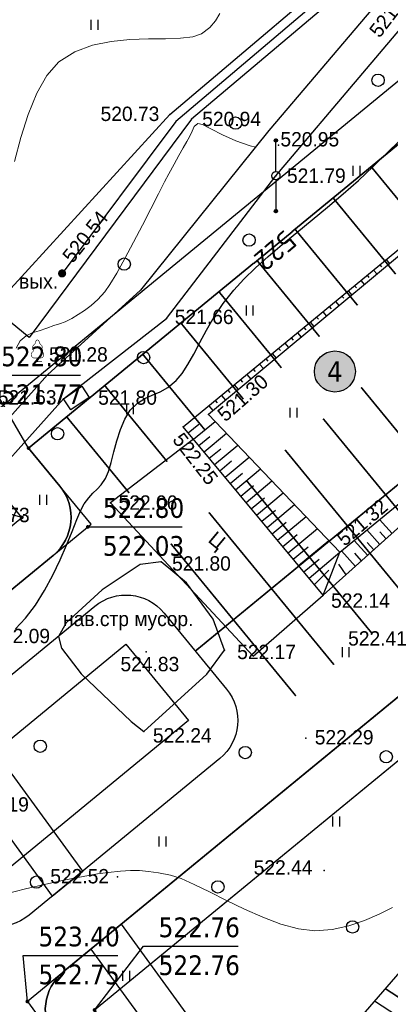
# Model space of a CAD drawing. Header units: millimetres. Extents: x 767170 to 66149698, y -983507 to 2493658.
# Tile 241 of 256: x 3332148 to 3354720, y -714908 to -654943. Entities that reach past the tile are written whole.
import ezdxf
from ezdxf.enums import TextEntityAlignment as Align

# ---------------------------------------------------------------- set-up
doc = ezdxf.new("R2010")
doc.units = ezdxf.units.MM
for name, pattern in [('Д_ТРОТ_ТРУБА', [3, 1.5, -1.5]), ('ДОРОГИ_СТРОЯЩ', [9, 8, -1]), ('Контура низ откосов  Штриховая 0.1-0.5 - - - - - - -', [0.6, 0.1, -0.5])]:
    doc.linetypes.add(name, pattern=pattern)
for name, color, linetype in [('(004) Точки рельефа', 7, 'Continuous'), ('(014) Водопровод', 5, 'ИК_Водопровод -------в--------'), ('(022) Возд. Линии', 7, 'Continuous'), ('(025) Дорога', 7, 'Continuous'), ('(031) Горизонтали', 42, 'Continuous'), ('(035) Откосы', 7, 'Continuous'), ('(036) Растительность', 7, 'Continuous'), ('(038) Деревья', 7, 'Continuous'), ('(039) Земля', 7, 'Continuous'), ('C-TOPO-MAJR', 9, 'Continuous'), ('R_Loyiha_SRF-BND', 7, 'Continuous'), ('V-NODE-TEXT', 11, 'Continuous'), ('V_Loyiha_OPOR-PNT', 7, 'Continuous')]:
    doc.layers.add(name, color=color, linetype=linetype)
doc.layers.add('(032) Горизонтали утолщенные', color=32, linetype='Continuous', lineweight=30)
doc.layers.add('ВВГ 3х2.5', color=5, linetype='Continuous', lineweight=40)
doc.styles.add('BM-431', font='txt')
doc.styles.add('D-431', font='txt')
doc.styles.get("Standard").update_dxf_attribs({"font": 'isocpeui.ttf'})
doc.styles.add('Tahoma', font='tahoma.ttf')
doc.styles.add('СПДС', font='isocpeur.ttf')
doc.linetypes.add('GAZ_VOZDUSH', pattern='A,1,-2,["~",Standard,S=3,R=0,X=-1.5,Y=-1.5],-1,10', length=14)
doc.linetypes.add('ИК_Водопровод -------в--------', pattern='A,9,-0.6,["В",Standard,S=1.2,R=0,X=0,Y=-0.6],-1.2', length=10.8)
doc.linetypes.add('ОТКОСЫ_НЕУКР', pattern='A,0.5,["|",Standard,S=1.2,R=0,X=0,Y=-1.2],1,["|",Standard,S=0.5,R=0,X=0,Y=-0.5],0.5', length=2)
doc.linetypes.add('ОТКОСЫ_НЕУКР1', pattern='A,0.5,["|",Standard,S=-1.2,R=0,X=0,Y=1.2],1,["|",Standard,S=-0.5,R=0,X=0,Y=0.5],0.5', length=2)
doc.linetypes.add('ПОДПОРНАЯ СТЕНКА', pattern='A,2,["V",Standard,S=1.2,R=0,X=0,Y=-1.2],0.2,["V",Standard,S=0.8,R=0,X=0,Y=-0.8],0.25,["V",Standard,S=0.3,R=0,X=0,Y=-0.3],0.25', length=2.7)

# ---------------------------------------------------------------- blocks, each defined once
blk = doc.blocks.new('d')
at = {"layer": '(038) Деревья'}
blk.add_ellipse((0, 0), major_axis=(0.265, 0.265), ratio=1, start_param=5.497787, end_param=11.780972, dxfattribs=at)
blk = doc.blocks.new('I04010')
for p, q in [((-0.412273, 0.007146), (-0.412273, 1.207146)), ((0.387727, 1.207146), (0.387727, 0.007146))]:
    blk.add_line(p, q)
blk = doc.blocks.new('sv-flat-2-flat-1')
at = {"layer": '(022) Возд. Линии'}
blk.add_circle((0, 0), 0.25, dxfattribs=at)
blk = doc.blocks.new('s3-flat-14-flat-1')
at = {"layer": '(022) Возд. Линии'}
h = blk.add_hatch(dxfattribs=at)
h.set_pattern_fill('ACET-2D-ACET-2D-ANSI31', color=256, scale=0.010003, angle=270, style=0)
h.set_pattern_definition([(315, (-32238.338, -79642.949635), (0.022457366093, 0.022457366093), [])])
edge = h.paths.add_edge_path()
edge.add_arc((0, -1.901), 0.1, 0, 360)
blk.add_lwpolyline([(0, 0), (0, -2.001)], dxfattribs=at)
blk.add_circle((0, -1.901), 0.1, dxfattribs=at)
blk = doc.blocks.new('s4-flat-14-flat-1')
at = {"layer": '(022) Возд. Линии'}
h = blk.add_hatch(dxfattribs=at)
h.set_pattern_fill('ACET-2D-ACET-2D-ANSI31', color=256, scale=0.010003, angle=90, style=0)
h.set_pattern_definition([(135, (-32238.338, -79643.448437), (-0.022457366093, -0.022457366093), [])])
edge = h.paths.add_edge_path()
edge.add_arc((0, 1.901), 0.1, 0, 360)
blk.add_lwpolyline([(0, 0), (0, 2.001)], dxfattribs=at)
blk.add_circle((0, 1.901), 0.1, dxfattribs=at)
blk = doc.blocks.new('367-flat-1-flat-1')
at = {"layer": '(022) Возд. Линии', "color": 7}
blk.add_point((0, 0), dxfattribs=at)
at = {"layer": '(022) Возд. Линии'}
for name, p in [('s4-flat-14-flat-1', (0, 0.25)), ('sv-flat-2-flat-1', (0, 0)), ('s3-flat-14-flat-1', (0, -0.248))]:
    blk.add_blockref(name, p, dxfattribs=at)
blk = doc.blocks.new('*U415')
at = {"layer": '(022) Возд. Линии'}
blk.add_blockref('367-flat-1-flat-1', (32238.338, 79643.198), dxfattribs=at)
at = {"layer": 'V-NODE-TEXT', "color": 7, "insert": (32239.013, 79643.198), "char_height": 0.875, "attachment_point": 4, "style": 'D-431'}
blk.add_mtext('521.79', dxfattribs=at)
blk = doc.blocks.new('karagach-flat-63')
at = {"layer": '(038) Деревья', "const_width": 0.0375}
for points in [[(0, 1.312, 0.246034), (-0.117, 1.159, 0.489079)], [(0, 1.312, -0.246034), (0.117, 1.159, -0.489079)], [(-0.315, 0.559, 0.383603), (-0.255, 0.753, 0.352912)], [(-0.208, 1.009, 0.430853), (-0.255, 0.753, 0.548276)], [(-0.208, 1.009, 0.181567), (-0.117, 1.159, 0.303004)], [(0.208, 1.009, -0.181567), (0.117, 1.159, -0.303004)], [(0.208, 1.009, -0.430853), (0.255, 0.753, -0.548276)], [(0.315, 0.559, -0.383603), (0.255, 0.753, -0.352912)], [(-0.315, 0.559, 0.626949), (-0.218, 0.206, 0.702465)], [(0.315, 0.559, -0.626949), (0.218, 0.206, -0.702465)]]:
    blk.add_lwpolyline(points, format="xyb", dxfattribs=at)
for points in [[(0, 0.206), (-0.218, 0.206)], [(0, 0), (0, 0.206)], [(0, 0.206), (0.218, 0.206)], [(0, 0), (0.281, 0)]]:
    blk.add_lwpolyline(points, dxfattribs=at)
at = {"layer": '(038) Деревья'}
blk.add_lwpolyline([(0, 0), (0, 0.206)], dxfattribs=at)
blk = doc.blocks.new('Topo Xos')
at = {"layer": '(014) Водопровод', "linetype": 'ByBlock', "transparency": 16777216}
h = blk.add_hatch(color=0, dxfattribs=at)
edge = h.paths.add_edge_path()
edge.add_arc((-18.024, -98.781), 0.25, 0, 360)
at = {"layer": '(004) Точки рельефа', "color": 7, "linetype": 'ByBlock', "lineweight": -2, "transparency": 16777216}
for p in [(-11.468, -89.096), (-10.137, -89.384), (-4.852, -90.967), (-18.024, -98.781), (-11.657, -101.521), (-19.524, -104.136), (-17.942, -106.412), (-16.369, -106.336), (-9.116, -107.369), (-10.642, -108.134), (-15.082, -112.749), (-1.1, -115.755), (-11.993, -116.342), (-2.114, -118.387), (-18.237, -120.888), (-8.136, -121.722), (-12.9, -121.834), (-13.055, -126.674), (-3.183, -127.086), (-2.069, -135.147), (-14.644, -135.536)]:
    blk.add_point(p, dxfattribs=at)
at = {"layer": '(014) Водопровод', "linetype": 'GAZ_VOZDUSH', "ltscale": 600, "transparency": 16777216, "flags": 128}
blk.add_lwpolyline([(27.982, -57.381), (28.126, -57.584), (21.022, -63.12), (6.189, -74.874), (-11.093, -89.521), (-18.024, -98.781)], dxfattribs=at)
at = {"layer": '(025) Дорога', "linetype": 'Д_ТРОТ_ТРУБА', "ltscale": 600, "transparency": 16777216, "flags": 128}
blk.add_lwpolyline([(-10.018, -108.883), (-15.082, -112.749), (-6.391, -122.099), (-2.114, -118.387)], dxfattribs=at)
at = {"layer": '(031) Горизонтали', "color": 42, "linetype": 'Continuous', "lineweight": 0, "ltscale": 600, "transparency": 16777216}
for points in [[(-20.925, -91.964), (-20.531, -90.511), (-20.086, -89.101), (-19.566, -87.811), (-18.949, -86.718), (-18.213, -85.898), (-17.25, -85.288), (-16.177, -84.888), (-15.041, -84.653), (-13.889, -84.539), (-12.769, -84.499), (-11.727, -84.49), (-10.81, -84.464), (-10.065, -84.379), (-9.539, -84.187), (-9.034, -83.795), (-8.678, -83.389), (-8.412, -82.956)], [(-3.363, -83.667), (-3.259, -83.585), (-3.2, -83.53)], [(-21.514, -136.597), (-20.258, -136.269), (-19.005, -135.973), (-17.813, -135.716), (-16.744, -135.506), (-15.86, -135.352), (-15.219, -135.261), (-14.475, -135.186), (-13.859, -135.148), (-13.308, -135.15), (-12.759, -135.197), (-12.149, -135.291), (-11.416, -135.436), (-10.778, -135.641), (-9.976, -135.996), (-9.043, -136.455), (-8.015, -136.972), (-6.924, -137.502), (-5.806, -137.998), (-4.695, -138.414), (-3.624, -138.704), (-2.628, -138.823), (-1.575, -138.749), (-0.56, -138.522), (0.401, -138.189), (1.292, -137.798), (2.095, -137.396)]]:
    blk.add_lwpolyline(points, dxfattribs=at)
at = {"layer": '(035) Откосы', "ltscale": 600, "transparency": 16777216}
for p, q in [((1.335, -98.261), (1.437, -98.385)), ((1.721, -97.943), (1.923, -98.189)), ((0.564, -98.897), (0.667, -99.022)), ((0.949, -98.579), (1.155, -98.828)), ((-0.208, -99.533), (-0.103, -99.66)), ((0.178, -99.215), (0.386, -99.467)), ((-0.594, -99.851), (-0.383, -100.106)), ((-1.365, -100.487), (-1.151, -100.746)), ((-0.979, -100.169), (-0.873, -100.297)), ((-2.136, -101.122), (-1.92, -101.385)), ((-1.751, -100.805), (-1.643, -100.935)), ((-2.908, -101.758), (-2.689, -102.024)), ((-2.522, -101.44), (-2.413, -101.572)), ((-3.679, -102.394), (-3.458, -102.663)), ((-3.294, -102.076), (-3.183, -102.21)), ((-4.451, -103.03), (-4.226, -103.303)), ((-4.065, -102.712), (-3.954, -102.848)), ((-5.222, -103.666), (-4.995, -103.942)), ((-4.837, -103.348), (-4.724, -103.485)), ((-5.994, -104.302), (-5.764, -104.581)), ((-5.608, -103.984), (-5.494, -104.123)), ((-6.765, -104.938), (-6.532, -105.22)), ((-6.379, -104.62), (-6.264, -104.76)), ((-7.151, -105.256), (-7.034, -105.398)), ((-7.922, -105.892), (-7.804, -106.036)), ((-7.537, -105.574), (-7.301, -105.86)), ((-8.694, -106.528), (-8.574, -106.673)), ((-8.308, -106.21), (-8.07, -106.499)), ((-9.08, -106.846), (-8.839, -107.138)), ((-10.018, -108.883), (-8.709, -107.794)), ((-10.338, -108.499), (-9.697, -107.965)), ((-9.379, -109.652), (-8.017, -108.518)), ((-9.699, -109.267), (-9.031, -108.712)), ((-9.059, -110.036), (-8.365, -109.458)), ((-8.74, -110.42), (-7.324, -109.243)), ((-8.42, -110.805), (-7.699, -110.205)), ((-8.1, -111.189), (-6.632, -109.967)), ((-7.461, -111.958), (-5.939, -110.692)), ((-7.781, -111.573), (-7.033, -110.951)), ((-6.822, -112.726), (-5.247, -111.416)), ((-7.141, -112.342), (-6.367, -111.698)), ((-6.502, -113.111), (-5.701, -112.445)), ((-6.182, -113.495), (-4.554, -112.141)), ((-5.863, -113.879), (-5.035, -113.191)), ((-5.543, -114.264), (-3.862, -112.865)), ((-4.904, -115.032), (-3.169, -113.59)), ((2.079, -114.622), (1.315, -113.772)), ((-5.223, -114.648), (-4.369, -113.938)), ((-4.264, -115.801), (-2.477, -114.314)), ((1.335, -115.29), (0.542, -114.407)), ((1.707, -114.956), (1.318, -114.523)), ((-4.584, -115.417), (-3.704, -114.684)), ((-3.625, -116.569), (-1.784, -115.038)), ((0.591, -115.958), (-0.232, -115.042)), ((-3.945, -116.185), (-3.038, -115.431)), ((-0.153, -116.626), (-1.005, -115.677)), ((0.963, -115.624), (0.559, -115.174)), ((-3.305, -116.954), (-2.372, -116.177)), ((-2.986, -117.338), (-1.1, -115.755)), ((0.219, -116.292), (-0.2, -115.826)), ((1.663, -142.326), (6.012, -145.18)), ((1.001, -143.088), (5.464, -146.016))]:
    blk.add_line(p, q, dxfattribs=at)
at = {"layer": '(035) Откосы', "linetype": 'ОТКОСЫ_НЕУКР', "ltscale": 600, "transparency": 16777216}
blk.add_lwpolyline([(28.857, -57.576), (22.096, -62.835), (6.608, -75.135), (2.938, -78.35), (-10.137, -89.384), (-20.027, -102.691), (-22.239, -100.881), (-11.468, -89.096), (1.391, -78.198), (5.71, -74.592), (17.016, -65.428), (27.293, -57.708), (25.521, -55.348)], dxfattribs=at)
at = {"layer": '(035) Откосы', "linetype": 'ОТКОСЫ_НЕУКР1', "ltscale": 600, "transparency": 16777216}
for points in [[(21.339, -65.664), (13.085, -71.074), (2.966, -80.165), (-5.426, -90.082), (-13.251, -99.811), (-18.92, -104.963), (-24.996, -111.77)], [(-23.98, -113.153), (-17.942, -106.412), (-11.657, -101.521), (-5.003, -92.834), (5.597, -80.311), (14.524, -72.795), (21.982, -66.337)]]:
    blk.add_lwpolyline(points, dxfattribs=at)
at = {"layer": '(035) Откосы', "linetype": 'Контура низ откосов  Штриховая 0.1-0.5 - - - - - - -', "ltscale": 600, "transparency": 16777216}
blk.add_lwpolyline([(14.281, -85.984), (20.727, -96.133), (32.163, -108.435), (36.083, -115.573), (35.908, -115.901), (35.074, -116.729), (19.635, -127.666), (6.134, -137.179), (-1.835, -146.353), (-12.255, -157.943)], dxfattribs=at)
at = {"layer": '(035) Откосы', "ltscale": 600, "transparency": 16777216}
for points in [[(16.957, -101.264), (-2.114, -118.387), (-10.642, -108.134), (9.612, -91.438), (16.957, -101.264)], [(16.463, -101.337), (8.935, -92.358), (-9.116, -107.369), (-1.1, -115.755), (16.463, -101.337)], [(-2.114, -118.387), (-1.1, -115.755)], [(-2.661, -117.729), (-1.788, -116.851)], [(-0.731, -117.145), (-1.175, -116.493)]]:
    blk.add_lwpolyline(points, dxfattribs=at)
at = {"layer": '(035) Откосы', "linetype": 'ПОДПОРНАЯ СТЕНКА', "ltscale": 600, "transparency": 16777216, "flags": 128}
blk.add_lwpolyline([(-17.942, -106.412), (-16.829, -105.657), (-16.369, -106.336), (-17.482, -107.09)], close=True, dxfattribs=at)
at = {"layer": '(039) Земля', "linetype": 'Контура низ откосов  Штриховая 0.1-0.5 - - - - - - -', "ltscale": 600, "transparency": 16777216, "flags": 128}
blk.add_lwpolyline([(-13.809, -126.077), (-13.055, -126.674), (-9.205, -123.183), (-8.136, -121.722), (-8.817, -119.834), (-10.442, -117.636), (-11.993, -116.342), (-13.26, -116.518), (-15.584, -118.044), (-17.779, -120.064), (-18.237, -120.888), (-18.064, -121.602), (-16.861, -123.164), (-13.809, -126.077)], dxfattribs=at)
at = {"layer": '(022) Возд. Линии', "color": 0, "transparency": 16777216}
blk.add_blockref('*U415', (-32243.341, -79736.032), dxfattribs=at)
at = {"layer": '(022) Возд. Линии', "transparency": 16777216}
blk.add_blockref('karagach-flat-63', (-19.524, -104.136), dxfattribs=at)
at = {"layer": '(036) Растительность', "linetype": 'Continuous', "transparency": 16777216, "xscale": 0.5, "yscale": 0.5, "zscale": 0.5}
for p in [(-16.039, -83.945), (-0.086, -92.838), (-6.596, -101.342), (-13.885, -107.36), (-3.925, -107.567), (-19.168, -112.873), (-0.75, -122.153), (-1.331, -132.461), (-11.9, -133.682), (-14.114, -141.859)]:
    blk.add_blockref('I04010', p, dxfattribs=at)
at = {"layer": '(038) Деревья', "linetype": 'Continuous', "transparency": 16777216}
for p in [(1.216, -87.019), (-7.455, -89.628), (-6.638, -96.752), (-14.24, -98.214), (-13.057, -103.908), (-18.301, -108.543), (-19.351, -127.582), (-6.867, -127.965), (1.715, -128.221), (-19.581, -135.85), (-8.532, -136.148), (-0.331, -138.586)]:
    blk.add_blockref('d', p, dxfattribs=at)
at = {"layer": '(004) Точки рельефа', "linetype": 'ByBlock', "transparency": 16777216, "char_height": 0.875, "attachment_point": 4, "style": 'D-431'}
for s, insert, rotation in [('521.06', (0.967, -84.225), 52.52615), ('520.54', (-17.732, -97.95), 51.30958), ('521.30', (-8.366, -107.538), 41.10371), ('522.25', (-11.004, -108.661), 307.79327), ('521.32', (-1.096, -115.113), 40.49832)]:
    blk.add_mtext(s, dxfattribs=dict(at, insert=insert, rotation=rotation))
for s, insert in [('520.73', (-15.68, -89.068)), ('520.94', (-9.488, -89.382)), ('520.95', (-4.727, -90.617)), ('521.66', (-11.162, -101.434)), ('521.28', (-18.822, -103.721)), ('521.63', (-21.944, -106.337)), ('521.80', (-15.826, -106.348)), ('522.06', (-14.582, -112.743)), ('521.73', (-23.578, -113.5)), ('521.80', (-11.326, -116.453)), ('522.14', (-1.643, -118.713)), ('522.09', (-22.338, -120.869)), ('522.41', (-0.605, -121.016)), ('522.17', (-7.36, -121.838)), ('524.83', (-14.468, -122.58)), ('522.24', (-12.492, -126.922)), ('522.29', (-2.635, -127.038)), ('522.19', (-23.627, -131.127)), ('522.44', (-6.355, -134.968)), ('522.52', (-18.743, -135.499))]:
    blk.add_mtext(s, dxfattribs=dict(at, insert=insert))
at = {"layer": '(014) Водопровод', "color": 0, "linetype": 'Continuous', "transparency": 16777216, "style": 'BM-431'}
blk.add_text('вых.', height=0.875, dxfattribs=at).set_placement((-20.641, -99.702))
at = {"layer": '(025) Дорога', "linetype": 'ДОРОГИ_СТРОЯЩ', "transparency": 16777216, "style": 'BM-431'}
blk.add_text('Ц', height=0.875, rotation=320.19038, dxfattribs=at).set_placement((-9.192, -115.09))
at = {"layer": '(039) Земля', "linetype": 'Continuous', "transparency": 16777216, "style": 'BM-431'}
blk.add_text('нав.стр мусор.', height=0.875, dxfattribs=at).set_placement((-17.967, -120.262))
at = {"layer": 'C-TOPO-MAJR', "color": 32, "linetype": 'Continuous', "lineweight": 30, "transparency": 16777216, "insert": (-5.045, -97.384), "char_height": 1.25, "width": 2.39875, "attachment_point": 5, "rotation": 220.42027, "style": 'СПДС', "bg_fill": 3, "box_fill_scale": 1.254, "bg_fill_color": 256, "bg_fill_true_color": 13158600, "bg_fill_transparency": 0}
blk.add_mtext('522', dxfattribs=at)
at = {"layer": '(031) Горизонтали', "color": 42, "linetype": 'Continuous', "lineweight": 0, "ltscale": 600, "transparency": 16777216}
blk.add_lwpolyline([(-20.825, -103.326), (-20.571, -102.88), (-20.211, -102.574), (-19.838, -102.407), (-19.428, -102.288), (-18.96, -102.124), (-18.524, -101.958), (-18.175, -101.849), (-17.834, -101.726), (-17.424, -101.519), (-17.044, -101.293), (-16.654, -101.041), (-16.253, -100.739), (-15.841, -100.367), (-15.416, -99.903), (-15.112, -99.463), (-14.699, -98.766), (-14.21, -97.883), (-13.679, -96.887), (-13.137, -95.85), (-12.618, -94.843), (-12.154, -93.939), (-11.778, -93.209), (-11.523, -92.726), (-11.202, -92.138), (-10.907, -91.598), (-10.648, -91.125), (-10.433, -90.739), (-10.271, -90.458), (-10.11, -90.109), (-9.98, -89.826), (-9.751, -89.643), (-9.474, -89.714), (-8.957, -89.973), (-8.26, -90.334), (-7.443, -90.711), (-6.565, -91.019), (-6.233, -91.084)], dxfattribs=at)
at = {"layer": '(032) Горизонтали утолщенные', "color": 32, "linetype": 'Continuous', "lineweight": 30, "ltscale": 600, "transparency": 16777216}
blk.add_lwpolyline([(-20.868, -120.429), (-20.254, -119.768), (-19.652, -118.981), (-19.093, -118.089), (-18.592, -117.157), (-18.149, -116.222), (-17.759, -115.323), (-17.42, -114.496), (-17.129, -113.778), (-16.885, -113.208), (-16.682, -112.821), (-16.403, -112.445), (-16.142, -112.17), (-15.89, -111.929), (-15.639, -111.65), (-15.379, -111.265), (-15.202, -110.851), (-15.04, -110.298), (-14.876, -109.655), (-14.694, -108.969), (-14.477, -108.286), (-14.21, -107.653), (-13.874, -107.119), (-13.434, -106.675), (-12.986, -106.39), (-12.529, -106.188), (-12.059, -105.992), (-11.575, -105.725), (-11.075, -105.311), (-10.708, -104.869), (-10.36, -104.324), (-10.009, -103.691), (-9.639, -102.988), (-9.229, -102.23), (-8.759, -101.435), (-8.212, -100.617), (-7.568, -99.794), (-6.957, -99.129), (-6.252, -98.446), (-5.468, -97.744), (-4.622, -97.023), (-3.728, -96.283), (-2.801, -95.522), (-1.858, -94.741), (-0.912, -93.938), (0.019, -93.114), (0.922, -92.268), (1.898, -91.322), (2.852, -90.398)], dxfattribs=at)
blk = doc.blocks.new('*U1491')
at = {"color": 7, "true_color": 0xffffff, "const_width": 100}
blk.add_lwpolyline([(-3000, 0), (3000, 0)], dxfattribs=at)
blk = doc.blocks.new('*U1492')
at = {"color": 0, "linetype": 'ByBlock', "lineweight": -2, "transparency": 16777216}
for p in [(0, 33000), (0, 30000), (0, 27000), (0, 24000), (0, 21000), (0, 18000), (0, 15000), (0, 12000), (0, 9000), (0, 6000), (0, 3000), (0, 0)]:
    blk.add_blockref('*U1491', p, dxfattribs=at)
blk = doc.blocks.new('*U1493')
at = {"color": 7, "true_color": 0xffffff, "const_width": 100}
blk.add_lwpolyline([(-3000, 0), (3000, 0)], dxfattribs=at)
blk = doc.blocks.new('*U1494')
at = {"color": 0, "linetype": 'ByBlock', "lineweight": -2, "transparency": 16777216}
for p in [(0, 30000), (0, 27000), (0, 24000), (0, 21000), (0, 18000), (0, 15000), (0, 12000), (0, 9000), (0, 6000), (0, 3000), (0, 0)]:
    blk.add_blockref('*U1493', p, dxfattribs=at)
blk = doc.blocks.new('*U1495')
at = {"color": 7, "true_color": 0xffffff, "const_width": 100}
blk.add_lwpolyline([(-3000, 0), (3000, 0)], dxfattribs=at)
blk = doc.blocks.new('*U1496')
at = {"color": 0, "linetype": 'ByBlock', "lineweight": -2, "transparency": 16777216}
for p in [(0, 30000), (0, 27000), (0, 24000), (0, 21000), (0, 18000), (0, 15000), (0, 12000), (0, 9000), (0, 6000), (0, 3000), (0, 0)]:
    blk.add_blockref('*U1495', p, dxfattribs=at)
blk = doc.blocks.new('Eksplikatsia')
h = blk.add_hatch(color=2)
h.dxf.hatch_style = 1
edge = h.paths.add_edge_path()
edge.add_arc((0, 0), 1250, 0, 360)
at = {"lineweight": 30}
blk.add_circle((0, 0), 1250, dxfattribs=at)
at = {"color": 1}
blk.add_attdef('№', text='', height=1250, dxfattribs=at).set_placement((0, 0), align=Align.MIDDLE_CENTER)
blk = doc.blocks.new('*U1377')
at = {"layer": 'V_Loyiha_OPOR-PNT', "elevation": 523.4}
blk.add_lwpolyline([(-20.138, -143.121), (-20.388, -140.318), (-14.627, -140.318)], dxfattribs=at)
at = {"layer": 'V_Loyiha_OPOR-PNT', "const_width": 0.115, "elevation": 523.4}
blk.add_lwpolyline([(-20.196, -143.121, 1), (-20.08, -143.121, 1)], format="xyb", close=True, dxfattribs=at)
at = {"layer": 'V_Loyiha_OPOR-PNT', "color": 1, "style": 'Tahoma'}
blk.add_text('523.40', height=1.2, dxfattribs=at).set_placement((-19.464, -139.765, 523.4))
at = {"layer": 'V_Loyiha_OPOR-PNT', "color": 5, "style": 'Tahoma'}
blk.add_text('522.75', height=1.2, dxfattribs=at).set_placement((-19.464, -142.072, 523.4))
blk = doc.blocks.new('*U1379')
at = {"layer": 'V_Loyiha_OPOR-PNT', "const_width": 0.115, "elevation": 522.8}
blk.add_lwpolyline([(-16.52, -114.223, 1), (-16.405, -114.223, 1)], format="xyb", close=True, dxfattribs=at)
at = {"layer": 'V_Loyiha_OPOR-PNT', "elevation": 522.8}
blk.add_lwpolyline([(-16.462, -114.223), (-16.462, -114.223), (-10.702, -114.223)], dxfattribs=at)
at = {"layer": 'V_Loyiha_OPOR-PNT', "color": 1, "style": 'Tahoma'}
blk.add_text('522.80', height=1.2, dxfattribs=at).set_placement((-15.539, -113.669, 522.8))
at = {"layer": 'V_Loyiha_OPOR-PNT', "color": 5, "style": 'Tahoma'}
blk.add_text('522.03', height=1.2, dxfattribs=at).set_placement((-15.539, -115.977, 522.8))
blk = doc.blocks.new('*U1380')
at = {"layer": 'V_Loyiha_OPOR-PNT', "elevation": 522.8}
blk.add_lwpolyline([(-20.065, -109.418), (-22.662, -104.987), (-16.894, -104.987)], dxfattribs=at)
at = {"layer": 'V_Loyiha_OPOR-PNT', "const_width": 0.115, "elevation": 522.8}
blk.add_lwpolyline([(-20.123, -109.418, 1), (-20.007, -109.418, 1)], format="xyb", close=True, dxfattribs=at)
at = {"layer": 'V_Loyiha_OPOR-PNT', "color": 1, "style": 'Tahoma'}
blk.add_text('522.80', height=1.2, dxfattribs=at).set_placement((-21.739, -104.433, 522.8))
at = {"layer": 'V_Loyiha_OPOR-PNT', "color": 5, "style": 'Tahoma'}
blk.add_text('521.77', height=1.2, dxfattribs=at).set_placement((-21.739, -106.741, 522.8))
blk = doc.blocks.new('*U1396')
at = {"layer": 'V_Loyiha_OPOR-PNT', "elevation": 521.85}
blk.add_lwpolyline([(-20.48, -113.64), (-27.842, -111.57), (-22.101, -111.57)], dxfattribs=at)
at = {"layer": 'V_Loyiha_OPOR-PNT', "const_width": 0.115, "elevation": 521.85}
blk.add_lwpolyline([(-20.537, -113.64, 1), (-20.422, -113.64, 1)], format="xyb", close=True, dxfattribs=at)
at = {"layer": 'V_Loyiha_OPOR-PNT', "color": 1, "style": 'Tahoma'}
blk.add_text('521.85', height=1.2, dxfattribs=at).set_placement((-26.919, -111.016, 521.85))
at = {"layer": 'V_Loyiha_OPOR-PNT', "color": 5, "style": 'Tahoma'}
blk.add_text('521.85', height=1.2, dxfattribs=at).set_placement((-26.919, -113.324, 521.85))
blk = doc.blocks.new('*U1402')
at = {"layer": 'V_Loyiha_OPOR-PNT', "elevation": 522.76}
blk.add_lwpolyline([(-16.047, -143.644), (-13.07, -139.761), (-7.296, -139.761)], dxfattribs=at)
at = {"layer": 'V_Loyiha_OPOR-PNT', "const_width": 0.115, "elevation": 522.76}
blk.add_lwpolyline([(-16.105, -143.644, 1), (-15.989, -143.644, 1)], format="xyb", close=True, dxfattribs=at)
at = {"layer": 'V_Loyiha_OPOR-PNT', "color": 1, "style": 'Tahoma'}
blk.add_text('522.76', height=1.2, dxfattribs=at).set_placement((-12.147, -139.207, 522.76))
at = {"layer": 'V_Loyiha_OPOR-PNT', "color": 5, "style": 'Tahoma'}
blk.add_text('522.76', height=1.2, dxfattribs=at).set_placement((-12.147, -141.514, 522.76))
blk = doc.blocks.new('*U1518')
at = {"layer": 'R_Loyiha_SRF-BND'}
blk.add_polyline3d([(-45.328, -81.823, 519.715), (-29.378, -120.948, 521.28), (-20.48, -113.64, 521.85), (-24.287, -109.003, 520.91), (10.489, -80.444, 521.82), (34.603, -109.814, 524.28), (26.87, -116.163, 523.18), (23.066, -111.53, 522.38), (-16.047, -143.644, 522.76), (-10.016, -151.931, 523.25), (-5.836, -148.341, 522.85), (-0.297, -154.79, 525.47), (5.449, -160.828, 524.957), (-8.192, -173.81, 525.018), (-8.192, -173.81, 525.018), (-13.674, -166.277, 524.61), (-44.633, -123.738, 522.4), (-46.404, -121.305, 520.51), (-43.284, -118.626, 520.5), (-56.516, -86.165, 519.339), (-62.197, -66.264, 518.87)], dxfattribs=at)
at = {"layer": 'R_Loyiha_SRF-BND', "color": 170, "style": 'Tahoma'}
blk.add_text('521.85', height=0.1, dxfattribs=at).set_placement((-20.48, -113.64, 521.85))
blk = doc.blocks.new('asdaw1234141')
at = {"layer": '(035) Откосы', "ltscale": 600}
for p, q in [((-54997, -56295), (-50647, -59149)), ((-55658, -57056), (-51195, -59984))]:
    blk.add_line(p, q, dxfattribs=at)
at = {"color": 4, "oblique": 15}
for p in [(7915, -43169, 526510), (-14957, -65237, 525926), (-30354, -80716, 525694), (-52139, -102428, 524466)]:
    blk.add_attdef('Z', p, '', height=1000, rotation=4.80216, dxfattribs=at)

msp = doc.modelspace()

# ---------------------------------------------------------------- block references
at = {"xscale": 1000, "yscale": 1000, "zscale": 1000}
msp.add_blockref('Topo Xos', (3352754.32, -571613.28), dxfattribs=at)

# ---------------------------------------------------------------- next in the draw order: linework, layer by layer
at = {"color": 2, "lineweight": 30}
msp.add_lwpolyline([(3362997.57, -506143.84), (3352677.38, -512244.66), (3383054.01, -565118.14), (3395347.15, -586515.53), (3378130.41, -596845.54), (3374138.51, -603930.17), (3307936.74, -639537.06), (3304272.54, -653646.23), (3322134.59, -697462.61), (3336497.07, -685667.78), (3332689.19, -681030.96), (3362828.51, -656279.77), (3383135.11, -681012.61), (3380039.44, -683554.01), (3376235.65, -678920.62), (3332616.46, -714734.44), (3342226.53, -727938.95), (3346596.96, -724185.21), (3355718.77, -734805.63)], dxfattribs=at)
msp.add_lwpolyline([(3364524.22, -508726.34), (3356754.66, -513319.35), (3385655.28, -563623.67), (3399414.83, -587573.5), (3380354.46, -599009.68), (3376325.33, -606160.38), (3310511.21, -641558.78), (3307426.61, -653436.18), (3323376.13, -692561.05), (3332274.72, -685253.3), (3328466.84, -680616.48), (3363242.99, -652057.43), (3381651.74, -674473.62), (3384824.65, -678338.53), (3384822.63, -678340.19), (3387357.39, -681427.77), (3379624.28, -687776.29), (3375820.49, -683142.9), (3351093.54, -703442.56), (3336707.18, -715257.01), (3342738.66, -723544.43), (3346918.1, -719954.74), (3352456.88, -726403.49)])
at = {"lineweight": 30}
for points in [[(3293442.22, -637053.35), (3299077.92, -656797.86), (3319513.28, -706926.67), (3344768.7, -741628.36, -0.376197), (3344411.26, -745566.86), (3353179.68, -737222.06, -0.45328456), (3348685.85, -736814.25), (3334281.57, -717022.34, -0.39720505), (3334803.24, -712938.6), (3376239.69, -678917.3), (3377505.41, -680459.07), (3380602.62, -677923.17), (3362828.51, -656279.77), (3332689.19, -681030.96), (3334593.13, -683349.37, -0.41421356), (3334178.66, -687571.71), (3325280.07, -694879.46, -0.5052191), (3320598.1, -693693.53), (3304648.57, -654568.66, -0.16168228)], [(3334593.13, -683349.37, -0.41421356), (3334178.66, -687571.71)], [(3334178.66, -687571.71, 0.41421356), (3334593.13, -683349.37)], [(3336717.24, -690662.93, -0.41421356), (3340939.59, -691077.4)], [(3336717.24, -690662.93, -0.41421356), (3340939.59, -691077.4)], [(3344747.46, -695714.22, -0.41421356), (3344332.99, -699936.56)], [(3344747.46, -695714.22, -0.41421356), (3344332.99, -699936.56)], [(3332716.63, -709476.22, -0.43142912), (3328387.08, -708923.14)], [(3332716.63, -709476.22, -0.43142912), (3328387.08, -708923.14)], [(3334281.57, -717022.34, -0.39720505), (3334803.24, -712938.6)], [(3334803.24, -712938.6, 0.39720505), (3334281.57, -717022.34)]]:
    msp.add_lwpolyline(points, format="xyb", dxfattribs=at)
for points in [[(3362828.51, -656279.77), (3332689.19, -681030.96)], [(3332689.19, -681030.96), (3362828.51, -656279.77)], [(3334803.24, -712938.6), (3376239.69, -678917.3)], [(3376239.69, -678917.3), (3349189.98, -701123.84)], [(3332689.19, -681030.96), (3334593.13, -683349.37)], [(3334593.13, -683349.37), (3332689.19, -681030.96)], [(3334178.66, -687571.71), (3325280.07, -694879.46)], [(3325280.07, -694879.46), (3334178.66, -687571.71)], [(3325372.06, -699979.88), (3336717.24, -690662.93)], [(3325372.06, -699979.88), (3336717.24, -690662.93)], [(3340939.59, -691077.4), (3344747.46, -695714.22)], [(3340939.59, -691077.4), (3344747.46, -695714.22)], [(3344332.99, -699936.56), (3332716.63, -709476.22)], [(3344332.99, -699936.56), (3332716.63, -709476.22)], [(3349189.98, -701123.84), (3334803.24, -712938.6)]]:
    msp.add_lwpolyline(points, dxfattribs=at)
at = {"color": 7, "true_color": 0xffffff, "const_width": 100}
msp.add_lwpolyline([(3342843.52, -693395.81), (3368346.03, -672452.5)], dxfattribs=at)
msp.add_lwpolyline([(3344332.99, -699936.56), (3332716.63, -709476.22, -0.43142912), (3328387.08, -708923.14), (3324850.38, -704063.62, -0.39720505), (3325372.06, -699979.88), (3336717.24, -690662.93, -0.41421356), (3340939.59, -691077.4), (3344747.46, -695714.22, -0.41421356)], format="xyb", close=True)
msp.add_lwpolyline([(3344332.99, -699936.56), (3332716.63, -709476.22, -0.43142912), (3328387.08, -708923.14), (3324850.38, -704063.62, -0.39720505), (3325372.06, -699979.88), (3336717.24, -690662.93, -0.41421356), (3340939.59, -691077.4), (3344747.46, -695714.22, -0.41421356)], format="xyb", close=True)
for points in [[(3342429.05, -697618.15), (3330812.69, -707157.81), (3327276, -702298.29), (3338621.18, -692981.34)], [(3331306.65, -700359.17), (3329702.35, -696423.74), (3327760.63, -698018.32), (3329194.41, -701535.44), (3334129.29, -708316.11), (3335987.18, -706790.35)], [(3338345.27, -710030.43), (3336487.22, -711555.97), (3344615, -722723.79), (3340809.68, -725992.15), (3342226.53, -727938.95), (3347858.41, -723101.77)]]:
    msp.add_lwpolyline(points, close=True)

# ---------------------------------------------------------------- next in the draw order: block references
at = {"rotation": 309.3937167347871}
for name, p in [('*U1492', (3336911.54, -681445.43)), ('*U1494', (3343258, -689173.46)), ('*U1496', (3347065.87, -693810.28))]:
    msp.add_blockref(name, p, dxfattribs=at)
ref = msp.add_blockref('Eksplikatsia', (3351344.37, -676367.53))
ref.add_attrib('№', '4', dxfattribs={"color": 1, "height": 1250, "style": 'Tahoma'}).set_placement((3351344.37, -676367.53), align=Align.MIDDLE_CENTER)
at = {"layer": 'R_Loyiha_SRF-BND', "xscale": 1000, "yscale": 1000, "zscale": 1000}
msp.add_blockref('*U1518', (3352754.32, -571613.28), dxfattribs=at)
at = {"layer": 'V_Loyiha_OPOR-PNT', "xscale": 1000, "yscale": 1000, "zscale": 1000}
for name in ['*U1380', '*U1396', '*U1379', '*U1402', '*U1377']:
    msp.add_blockref(name, (3352754.32, -571613.28), dxfattribs=at)
at = {"layer": 'ВВГ 3х2.5', "color": 1, "lineweight": 40}
msp.add_blockref('asdaw1234141', (3409413.61, -657644.92), dxfattribs=at)

doc.saveas('drawing.dxf')
